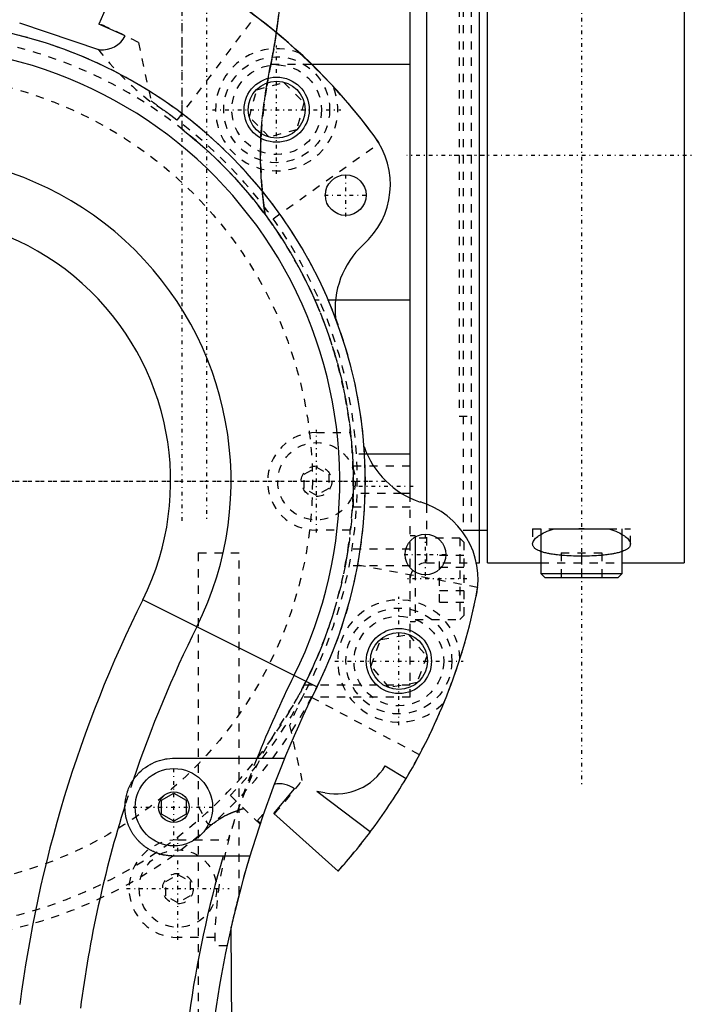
# Model space of a CAD drawing. Extents: x -152 to 584, y -5 to 847.
# Tile 9 of 13: x 102 to 184, y 666 to 787. Entities that reach past the tile are written whole.
import ezdxf

# ---------------------------------------------------------------- set-up
doc = ezdxf.new("R2010")
doc.units = 0
doc.linetypes.add('CENTER', pattern=[1.5, 0.45, -0.5, 0.05, -0.5])
doc.linetypes.add('DASHED', pattern=[2, 1, -1])
for name, color, linetype in [('AM_0', 7, 'CONTINUOUS'), ('AM_3', 7, 'DASHED'), ('AM_7', 7, 'CENTER')]:
    doc.layers.add(name, color=color, linetype=linetype)

msp = doc.modelspace()

# ---------------------------------------------------------------- linework, layer by layer
at = {"layer": 'AM_0', "color": 7, "linetype": 'CONTINUOUS'}
for p, q in [((150, 727.95), (150, 825)), ((158.5, 720), (158.5, 823)), ((159.5, 720), (159.5, 822.92)), ((183.63, 819.09), (183.63, 720)), ((152, 810.96), (152, 727.14)), ((115.94, 795.82), (111.81, 786.1)), ((102.06, 786.29), (111.88, 782.98)), ((115.03, 784.69), (111.81, 786.1)), ((150, 781.18), (137.93, 781.18)), ((146.21, 771.52), (146.18, 771.5)), ((150, 752.22), (140.83, 752.22)), ((150, 733.35), (144.7, 733.35)), ((150, 728.52), (148.96, 728.52)), ((158.5, 724), (159.5, 724)), ((167.69, 724.17), (170.71, 724.17)), ((171.33, 724.17), (174.35, 724.17)), ((150.6, 723.18), (150.6, 718.87)), ((166.02, 723.48), (166.02, 718.7)), ((176.02, 718.7), (176.02, 723.48)), ((158.11, 720), (158.5, 720)), ((159.5, 720), (166.02, 720)), ((176.02, 720), (183.63, 720)), ((166.02, 718.7), (166.52, 718.2)), ((166.02, 718.7), (176.02, 718.7)), ((166.52, 718.2), (175.52, 718.2)), ((175.52, 718.2), (176.02, 718.7)), ((158.27, 716.98), (158.3, 716.97)), ((138.56, 704.79), (117.17, 715.45)), ((121, 696), (134.58, 696)), ((146.92, 695.06), (149.5, 693.53)), ((149.5, 693.53), (149.51, 693.52)), ((119.5, 690.87), (121, 691.73)), ((121, 691.73), (122.5, 690.87)), ((133.28, 689.23), (135.81, 692.24)), ((145.1, 686.97), (138.53, 691.92)), ((119.5, 689.13), (119.5, 690.87)), ((122.5, 690.87), (122.5, 689.13)), ((121, 688.27), (119.5, 689.13)), ((122.5, 689.13), (121, 688.27)), ((133.28, 689.23), (141.15, 682.14)), ((145.12, 686.96), (145.1, 686.97)), ((130.32, 684), (121, 684)), ((128, 675.18), (128.98, 516.01))]:
    msp.add_line(p, q, dxfattribs=at)
for points in [[(134.69, 802.59, 0), (134.66, 799.78, 0), (134.57, 796.38, 0), (134.52, 795.4, 0), (134.47, 794.41, 0), (134.44, 793.91, 0), (134.41, 793.42, 0), (134.35, 792.42, 0), (134.27, 791.43, 0), (134.19, 790.44, 0), (134.1, 789.45, 0), (134, 788.47, 0), (133.94, 787.98, 0), (133.89, 787.49, 0), (133.77, 786.52, 0), (133.64, 785.56, 0), (133.57, 785.08, 0)], [(165.02, 722.3, 0), (165.02, 722.35, 0), (165.04, 722.46, 0), (165.07, 722.56, 0), (165.1, 722.62, 0), (165.13, 722.67, 0), (165.2, 722.78, 0), (165.28, 722.89, 0), (165.39, 723.01, 0), (165.51, 723.12, 0), (165.66, 723.23, 0), (165.73, 723.29, 0), (165.81, 723.34, 0), (165.98, 723.45, 0), (166.17, 723.56, 0), (166.37, 723.67, 0), (166.58, 723.77, 0), (166.8, 723.86, 0), (166.92, 723.91, 0), (167.04, 723.95, 0), (167.29, 724.04, 0), (167.55, 724.13, 0), (167.69, 724.17, 0)], [(170.71, 724.17, 0), (170.81, 724.17, 0), (171.02, 724.17, 0), (171.23, 724.17, 0), (171.33, 724.17, 0)], [(174.35, 724.17, 0), (174.49, 724.13, 0), (174.75, 724.04, 0), (175, 723.95, 0), (175.12, 723.91, 0), (175.24, 723.86, 0), (175.46, 723.77, 0), (175.67, 723.67, 0), (175.87, 723.56, 0), (176.06, 723.45, 0), (176.23, 723.34, 0), (176.31, 723.29, 0), (176.38, 723.23, 0), (176.53, 723.12, 0), (176.65, 723.01, 0), (176.76, 722.89, 0), (176.84, 722.78, 0), (176.91, 722.67, 0), (176.94, 722.62, 0), (176.97, 722.56, 0), (177, 722.46, 0), (177.02, 722.35, 0), (177.02, 722.3, 0)], [(166.02, 721.38, 0), (165.97, 721.4, 0), (165.86, 721.45, 0), (165.76, 721.49, 0), (165.72, 721.51, 0), (165.67, 721.53, 0), (165.58, 721.58, 0), (165.5, 721.63, 0), (165.43, 721.67, 0), (165.36, 721.72, 0), (165.3, 721.77, 0), (165.27, 721.8, 0), (165.24, 721.83, 0), (165.19, 721.88, 0), (165.15, 721.93, 0), (165.11, 721.99, 0), (165.08, 722.05, 0), (165.06, 722.1, 0), (165.05, 722.13, 0), (165.04, 722.16, 0), (165.03, 722.22, 0), (165.02, 722.27, 0), (165.02, 722.3, 0)], [(177.02, 722.3, 0), (177.02, 722.27, 0), (177.01, 722.22, 0), (177, 722.16, 0), (176.99, 722.13, 0), (176.98, 722.1, 0), (176.96, 722.05, 0), (176.93, 721.99, 0), (176.89, 721.93, 0), (176.85, 721.88, 0), (176.8, 721.83, 0), (176.77, 721.8, 0), (176.74, 721.77, 0), (176.68, 721.72, 0), (176.61, 721.67, 0), (176.54, 721.63, 0), (176.46, 721.58, 0), (176.37, 721.53, 0), (176.32, 721.51, 0), (176.28, 721.49, 0), (176.18, 721.45, 0), (176.07, 721.4, 0), (176.02, 721.38, 0)], [(116, 693.32, 0), (116.1, 693.46, 0), (116.3, 693.73, 0), (116.52, 693.99, 0), (116.63, 694.12, 0), (116.75, 694.24, 0), (117, 694.47, 0), (117.25, 694.69, 0), (117.52, 694.89, 0), (117.79, 695.07, 0), (118.07, 695.24, 0), (118.21, 695.31, 0), (118.35, 695.38, 0), (118.64, 695.52, 0), (118.94, 695.63, 0), (119.24, 695.74, 0), (119.55, 695.82, 0), (119.87, 695.89, 0), (120.03, 695.92, 0), (120.19, 695.94, 0), (120.51, 695.98, 0), (120.84, 696, 0), (121, 696, 0)], [(115.01, 690.25, 0), (115.01, 690.34, 0), (115.02, 690.52, 0), (115.04, 690.7, 0), (115.05, 690.79, 0), (115.07, 690.88, 0), (115.09, 691.06, 0), (115.13, 691.24, 0), (115.17, 691.42, 0), (115.21, 691.59, 0), (115.27, 691.77, 0), (115.29, 691.85, 0), (115.32, 691.94, 0), (115.38, 692.11, 0), (115.45, 692.28, 0), (115.52, 692.45, 0), (115.6, 692.61, 0), (115.68, 692.77, 0), (115.72, 692.85, 0), (115.76, 692.93, 0), (115.86, 693.09, 0), (115.95, 693.24, 0), (116, 693.32, 0)], [(121, 684, 0), (120.96, 684, 0), (120.87, 684, 0), (120.78, 684, 0), (120.73, 684.01, 0), (120.69, 684.01, 0), (120.6, 684.01, 0), (120.51, 684.02, 0), (120.42, 684.03, 0), (120.34, 684.04, 0), (120.25, 684.05, 0), (120.2, 684.05, 0), (120.16, 684.06, 0), (120.08, 684.07, 0), (119.99, 684.09, 0), (119.9, 684.1, 0), (119.82, 684.12, 0), (119.74, 684.13, 0), (119.69, 684.14, 0), (119.65, 684.15, 0), (119.57, 684.17, 0), (119.49, 684.19, 0), (119.45, 684.2, 0), (119.41, 684.22, 0), (119.33, 684.24, 0), (119.24, 684.26, 0), (119.2, 684.28, 0), (119.16, 684.29, 0), (119.08, 684.31, 0), (119, 684.34, 0), (118.92, 684.37, 0), (118.84, 684.4, 0), (118.76, 684.43, 0), (118.72, 684.45, 0), (118.68, 684.47, 0), (118.6, 684.5, 0), (118.52, 684.54, 0), (118.44, 684.57, 0), (118.36, 684.61, 0), (118.28, 684.65, 0), (118.24, 684.67, 0), (118.2, 684.69, 0), (118.12, 684.73, 0), (118.05, 684.78, 0), (117.97, 684.82, 0), (117.89, 684.87, 0), (117.82, 684.91, 0), (117.78, 684.94, 0), (117.74, 684.96, 0), (117.67, 685.01, 0), (117.59, 685.06, 0), (117.52, 685.11, 0), (117.45, 685.17, 0), (117.37, 685.22, 0), (117.34, 685.25, 0), (117.3, 685.27, 0), (117.23, 685.33, 0), (117.16, 685.39, 0), (117.09, 685.45, 0), (117.02, 685.51, 0), (116.96, 685.57, 0), (116.92, 685.6, 0), (116.89, 685.63, 0), (116.83, 685.69, 0), (116.76, 685.75, 0), (116.73, 685.78, 0), (116.7, 685.82, 0), (116.64, 685.88, 0), (116.57, 685.95, 0), (116.54, 685.98, 0), (116.51, 686.02, 0), (116.46, 686.08, 0), (116.4, 686.15, 0), (116.34, 686.22, 0), (116.28, 686.29, 0), (116.23, 686.36, 0), (116.2, 686.4, 0), (116.18, 686.43, 0), (116.12, 686.51, 0), (116.07, 686.58, 0), (116.02, 686.65, 0), (115.97, 686.73, 0), (115.92, 686.8, 0), (115.9, 686.84, 0), (115.88, 686.87, 0), (115.83, 686.95, 0), (115.79, 687.03, 0), (115.75, 687.1, 0), (115.7, 687.18, 0), (115.66, 687.26, 0), (115.64, 687.29, 0), (115.62, 687.33, 0), (115.59, 687.41, 0), (115.55, 687.49, 0), (115.51, 687.58, 0), (115.48, 687.66, 0), (115.44, 687.74, 0), (115.42, 687.78, 0), (115.41, 687.82, 0), (115.38, 687.91, 0), (115.34, 688, 0), (115.31, 688.08, 0), (115.29, 688.17, 0), (115.26, 688.26, 0), (115.25, 688.3, 0), (115.23, 688.35, 0), (115.21, 688.44, 0), (115.18, 688.53, 0), (115.17, 688.57, 0), (115.16, 688.62, 0), (115.14, 688.71, 0), (115.12, 688.8, 0), (115.11, 688.84, 0), (115.1, 688.89, 0), (115.09, 688.98, 0), (115.07, 689.07, 0), (115.06, 689.17, 0), (115.05, 689.26, 0), (115.03, 689.35, 0), (115.03, 689.4, 0), (115.03, 689.45, 0), (115.02, 689.54, 0), (115.01, 689.64, 0), (115.01, 689.73, 0), (115, 689.83, 0), (115, 689.92, 0), (115, 689.97, 0), (115, 690.01, 0), (115, 690.11, 0), (115, 690.2, 0), (115.01, 690.25, 0)]]:
    msp.add_polyline3d(points, dxfattribs=at)
for centre, radius in [((133.61, 775.61), 4), ((133.61, 775.61), 3.5), ((142.09, 765.13), 2.5), ((151.87, 721.02), 2.5), ((148.61, 707.94), 4), ((148.61, 707.94), 3.5), ((121, 690), 4.75), ((121, 690), 1.88)]:
    msp.add_circle(centre, radius, dxfattribs=at)
for centre, radius, start, end in [((88, 730), 71.5, 36.3579, 67), ((87.83, 729.67), 71.83, 36.4887, 54.993), ((88, 730), 56.5, 333.5, 193.232), ((112.21, 786.13), 3.17, 264.1596, 332.8286), ((88, 730), 53.36, 333.5, 81.4865), ((137.7, 766.44), 9.87, 311.2685, 37.0461), ((88, 730), 71.5, 35.5, 36.1375), ((88, 730), 40.02, 333.5, 195.7361), ((88, 730), 32.6, 333.5, 197.4483), ((151.54, 751.14), 10.76, 132.9094, 186.0254), ((154.76, 737.9), 11.04, 199.2692, 251.2668), ((148.47, 718), 9.85, 347.8282, 73.8572), ((88, 730), 71.5, 348.902, 349.5), ((88, 729.96), 71.49, 329.3577, 348.6741), ((256.25, 646.11), 155.4, 153.5, 172.7211), ((256.25, 646.11), 147.98, 153.5, 161.3986), ((256.25, 646.11), 134.64, 153.5, 158.2538), ((256.25, 646.11), 131.5, 153.5, 172.0863), ((140.9, 698.63), 7, 258.8334, 329.33), ((133.96, 689.83), 3.04, 52.4336, 102.2512), ((88, 730), 71.5, 323, 329.33), ((137.02, 679.01), 13, 78.8334, 83.331), ((256.25, 646.11), 147.98, 162.647, 172.5405), ((88, 729.96), 71.49, 318.0245, 323.027), ((256.25, 646.11), 134.64, 163.6579, 172.1794)]:
    msp.add_arc(centre, radius, start, end, dxfattribs=at)
at = {"layer": 'AM_3', "color": 6, "linetype": 'DASHED'}
for p, q in [((156.5, 816), (156.5, 724)), ((157.5, 816), (157.5, 724)), ((156, 802), (156, 738)), ((122, 773.23), (122, 792.9)), ((121.4, 774.32), (131.03, 787.1)), ((133.57, 785.08), (133.57, 785.05)), ((116.64, 783.86), (118.2, 776.67)), ((132.89, 781.18), (132.56, 779.48)), ((137.93, 781.18), (132.89, 781.18)), ((131.16, 778.06), (134.5, 778.95)), ((134.5, 778.95), (136.95, 776.5)), ((130.26, 774.71), (131.16, 778.06)), ((136.95, 776.5), (136.06, 773.16)), ((132.71, 772.26), (130.26, 774.71)), ((136.06, 773.16), (132.71, 772.26)), ((133.18, 762.23), (146.18, 771.5)), ((140.83, 752.22), (138.31, 752.22)), ((156, 738), (157.5, 738)), ((138.5, 736), (142.67, 736)), ((144.7, 733.35), (142.9, 733.35)), ((137, 730.87), (138.5, 731.73)), ((138.5, 731.73), (140, 730.87)), ((150, 731.86), (143, 731.86)), ((143, 731.86), (143, 726.86)), ((137, 729.13), (137, 730.87)), ((140, 730.87), (140, 729.13)), ((138.5, 728.27), (137, 729.13)), ((140, 729.13), (138.5, 728.27)), ((148.96, 728.52), (142.98, 728.52)), ((150, 703.5), (150, 727.95)), ((143, 726.86), (150, 726.86)), ((152, 727.14), (152, 720)), ((142.67, 724), (138.5, 724)), ((156.5, 724), (158.5, 724)), ((157.5, 724), (158.5, 724)), ((165.02, 724.17), (165.02, 722.3)), ((165.02, 724.17), (167.69, 724.17)), ((166.02, 724.17), (166.02, 723.48)), ((171.33, 724.17), (170.71, 724.17)), ((174.35, 724.17), (177.02, 724.17)), ((176.02, 723.48), (176.02, 724.17)), ((177.02, 722.3), (177.02, 724.17)), ((150.6, 723.29), (150, 723.29)), ((150.6, 723.29), (150.6, 723.18)), ((156.1, 723.04), (150.6, 723.04)), ((156.6, 722.54), (156.1, 723.04)), ((156.1, 723.04), (156.1, 713.04)), ((150, 721.67), (142.36, 721.67)), ((156.6, 722.54), (156.6, 713.54)), ((124, 721.2), (129, 721.2)), ((124, 721.2), (124, 648.96)), ((129, 679.29), (129, 721.2)), ((153.6, 720.93), (156.6, 720.93)), ((153.6, 715.15), (153.6, 720.93)), ((168.52, 721.2), (173.52, 721.2)), ((168.52, 721.2), (168.52, 718.2)), ((171.02, 721.2), (171.02, 718.2)), ((173.52, 721.2), (173.52, 718.2)), ((150, 719.63), (142.01, 719.63)), ((158.27, 716.98), (142.57, 719.89)), ((152, 720), (158.11, 720)), ((153.6, 719.48), (156.6, 719.48)), ((166.02, 720), (176.02, 720)), ((150.6, 718.87), (150.6, 712.79)), ((153.6, 716.6), (156.6, 716.6)), ((153.6, 715.15), (156.6, 715.15)), ((156.1, 713.04), (156.6, 713.54)), ((150, 712.79), (150.6, 712.79)), ((150.6, 713.04), (156.1, 713.04)), ((146.38, 710.59), (149.79, 711.19)), ((149.79, 711.19), (152.02, 708.54)), ((145.2, 707.34), (146.38, 710.59)), ((152.02, 708.54), (150.84, 705.29)), ((147.43, 704.68), (145.2, 707.34)), ((150, 704.96), (136.97, 704.96)), ((150.84, 705.29), (147.43, 704.68)), ((150, 703.5), (136.19, 703.5)), ((151.13, 696.43), (137, 703.94)), ((135.2, 700.01), (136.72, 693.29)), ((131.57, 687.92), (127.92, 691.45)), ((124, 690.11), (125.04, 688.14)), ((131.25, 688.37), (132.01, 689.21)), ((131.61, 688.04), (131.25, 688.37)), ((121.5, 686), (127.72, 686)), ((120, 680.87), (121.5, 681.73)), ((121.5, 681.73), (123, 680.87)), ((120, 679.13), (120, 680.87)), ((123, 680.87), (123, 679.13)), ((121.5, 678.27), (120, 679.13)), ((123, 679.13), (121.5, 678.27)), ((126.01, 674), (121.5, 674)), ((127.53, 673), (126, 673))]:
    msp.add_line(p, q, dxfattribs=at)
for points in [[(132.89, 781.18, 0), (133, 781.74, 0), (133.21, 782.86, 0), (133.41, 784.01, 0), (133.5, 784.59, 0), (133.59, 785.18, 0), (133.75, 786.36, 0), (133.9, 787.55, 0), (134.03, 788.76, 0), (134.15, 789.98, 0), (134.25, 791.2, 0), (134.3, 791.82, 0), (134.35, 792.43, 0), (134.43, 793.65, 0), (134.5, 794.88, 0), (134.55, 796.1, 0), (134.6, 797.31, 0), (134.64, 798.51, 0), (134.65, 799.11, 0), (134.66, 799.7, 0), (134.68, 800.87, 0), (134.69, 802.02, 0), (134.69, 802.59, 0)], [(133.57, 785.05, 0), (133.47, 784.39, 0), (133.25, 783.09, 0), (133.01, 781.81, 0), (132.89, 781.18, 0)], [(132.19, 762.74, 0), (132.12, 763.26, 0), (131.98, 764.3, 0), (131.87, 765.33, 0), (131.82, 765.84, 0), (131.78, 766.36, 0), (131.71, 767.38, 0), (131.66, 768.39, 0), (131.63, 769.38, 0), (131.63, 770.37, 0), (131.65, 771.37, 0), (131.67, 771.88, 0), (131.69, 772.39, 0), (131.76, 773.43, 0), (131.85, 774.49, 0), (131.96, 775.54, 0), (132.1, 776.6, 0), (132.25, 777.65, 0), (132.33, 778.17, 0), (132.42, 778.68, 0), (132.6, 779.7, 0), (132.79, 780.7, 0), (132.89, 781.18, 0)], [(132.56, 779.48, 0), (132.35, 778.27, 0), (132, 775.8, 0), (131.75, 773.32, 0), (131.68, 772.1, 0)], [(122, 773.23, 0), (122.32, 772.98, 0), (122.95, 772.46, 0), (123.59, 771.93, 0), (123.91, 771.66, 0), (124.22, 771.39, 0), (124.85, 770.83, 0), (125.47, 770.27, 0), (126.08, 769.69, 0), (126.68, 769.1, 0), (127.27, 768.51, 0), (127.56, 768.21, 0), (127.85, 767.91, 0), (128.42, 767.3, 0), (128.97, 766.69, 0), (129.51, 766.08, 0), (130.04, 765.46, 0), (130.55, 764.85, 0), (130.8, 764.55, 0), (131.04, 764.24, 0), (131.51, 763.64, 0), (131.97, 763.04, 0), (132.19, 762.74, 0)], [(131.68, 772.1, 0), (131.64, 771.01, 0), (131.64, 768.9, 0), (131.75, 766.74, 0), (131.84, 765.65, 0)], [(131.84, 765.65, 0), (131.89, 765.16, 0), (132, 764.2, 0), (132.12, 763.23, 0), (132.19, 762.74, 0)], [(132.19, 762.74, 0), (132.39, 762.47, 0), (132.78, 761.93, 0), (133.17, 761.38, 0), (133.36, 761.11, 0), (133.55, 760.83, 0), (133.92, 760.28, 0), (134.28, 759.72, 0), (134.64, 759.15, 0), (134.99, 758.58, 0), (135.34, 758, 0), (135.51, 757.71, 0), (135.68, 757.42, 0), (136.01, 756.83, 0), (136.34, 756.23, 0), (136.67, 755.62, 0), (136.98, 755.01, 0), (137.29, 754.4, 0), (137.44, 754.09, 0), (137.59, 753.78, 0), (137.89, 753.16, 0), (138.17, 752.53, 0), (138.31, 752.22, 0)], [(138.31, 752.22, 0), (138.53, 751.72, 0), (138.95, 750.72, 0), (139.35, 749.71, 0), (139.54, 749.2, 0), (139.73, 748.68, 0), (140.09, 747.65, 0), (140.43, 746.6, 0), (140.76, 745.55, 0), (141.06, 744.49, 0), (141.34, 743.43, 0), (141.47, 742.9, 0), (141.59, 742.36, 0), (141.83, 741.29, 0), (142.04, 740.22, 0), (142.23, 739.15, 0), (142.4, 738.09, 0), (142.55, 737.02, 0), (142.62, 736.49, 0), (142.68, 735.96, 0), (142.78, 734.91, 0), (142.86, 733.87, 0), (142.9, 733.35, 0)], [(142.9, 733.35, 0), (142.9, 733.25, 0), (142.92, 733.02, 0), (142.93, 732.79, 0), (142.94, 732.67, 0), (142.94, 732.54, 0), (142.95, 732.29, 0), (142.96, 732.02, 0), (142.97, 731.75, 0), (142.98, 731.47, 0), (142.99, 731.19, 0), (142.99, 731.05, 0), (142.99, 730.91, 0), (143, 730.63, 0), (143, 730.34, 0), (143, 730.06, 0), (143, 729.79, 0), (143, 729.5, 0), (143, 729.36, 0), (142.99, 729.22, 0), (142.99, 728.94, 0), (142.98, 728.66, 0), (142.98, 728.52, 0)], [(142.98, 728.52, 0), (142.94, 727.37, 0), (142.78, 725.08, 0), (142.53, 722.8, 0), (142.36, 721.67, 0)], [(142.36, 721.67, 0), (142.36, 721.6, 0), (142.34, 721.47, 0), (142.32, 721.35, 0), (142.31, 721.28, 0), (142.3, 721.22, 0), (142.27, 721.1, 0), (142.25, 720.98, 0), (142.23, 720.86, 0), (142.21, 720.74, 0), (142.19, 720.62, 0), (142.18, 720.56, 0), (142.17, 720.51, 0), (142.15, 720.39, 0), (142.13, 720.28, 0), (142.12, 720.18, 0), (142.1, 720.07, 0), (142.08, 719.97, 0), (142.07, 719.92, 0), (142.06, 719.87, 0), (142.04, 719.77, 0), (142.02, 719.68, 0), (142.01, 719.63, 0)], [(168.52, 720.92, 0), (168.43, 720.93, 0), (168.26, 720.94, 0), (168.09, 720.96, 0), (168.01, 720.97, 0), (167.93, 720.98, 0), (167.77, 721, 0), (167.61, 721.02, 0), (167.46, 721.05, 0), (167.31, 721.07, 0), (167.17, 721.09, 0), (167.1, 721.11, 0), (167.03, 721.12, 0), (166.9, 721.15, 0), (166.77, 721.17, 0), (166.65, 721.2, 0), (166.52, 721.23, 0), (166.4, 721.26, 0), (166.35, 721.28, 0), (166.29, 721.3, 0), (166.18, 721.33, 0), (166.07, 721.37, 0), (166.02, 721.38, 0)], [(173.52, 720.92, 0), (173.39, 720.91, 0), (173.12, 720.89, 0), (172.84, 720.87, 0), (172.7, 720.86, 0), (172.56, 720.85, 0), (172.28, 720.84, 0), (172, 720.83, 0), (171.72, 720.82, 0), (171.44, 720.82, 0), (171.16, 720.82, 0), (171.02, 720.82, 0), (170.88, 720.82, 0), (170.6, 720.82, 0), (170.32, 720.82, 0), (170.04, 720.83, 0), (169.76, 720.84, 0), (169.48, 720.85, 0), (169.34, 720.86, 0), (169.2, 720.87, 0), (168.92, 720.89, 0), (168.65, 720.91, 0), (168.52, 720.92, 0)], [(176.02, 721.38, 0), (175.97, 721.37, 0), (175.86, 721.33, 0), (175.75, 721.3, 0), (175.69, 721.28, 0), (175.64, 721.26, 0), (175.52, 721.23, 0), (175.39, 721.2, 0), (175.27, 721.17, 0), (175.14, 721.15, 0), (175.01, 721.12, 0), (174.94, 721.11, 0), (174.87, 721.09, 0), (174.73, 721.07, 0), (174.58, 721.05, 0), (174.43, 721.02, 0), (174.27, 721, 0), (174.11, 720.98, 0), (174.03, 720.97, 0), (173.95, 720.96, 0), (173.78, 720.94, 0), (173.61, 720.93, 0), (173.52, 720.92, 0)], [(142.01, 719.63, 0), (141.47, 717.1, 0), (140.68, 714.18, 0), (140.42, 713.35, 0), (140.15, 712.53, 0), (140.01, 712.12, 0), (139.87, 711.71, 0), (139.58, 710.9, 0), (139.27, 710.09, 0), (138.95, 709.29, 0), (138.62, 708.49, 0), (138.27, 707.7, 0), (138.1, 707.3, 0), (137.92, 706.91, 0), (137.55, 706.13, 0), (137.17, 705.35, 0), (136.97, 704.96, 0)], [(136.97, 704.96, 0), (136.94, 704.89, 0), (136.86, 704.75, 0), (136.79, 704.62, 0), (136.76, 704.55, 0), (136.72, 704.49, 0), (136.66, 704.36, 0), (136.6, 704.25, 0), (136.54, 704.13, 0), (136.48, 704.03, 0), (136.43, 703.94, 0), (136.41, 703.89, 0), (136.39, 703.85, 0), (136.34, 703.77, 0), (136.31, 703.7, 0), (136.27, 703.65, 0), (136.25, 703.6, 0), (136.23, 703.56, 0), (136.22, 703.54, 0), (136.21, 703.53, 0), (136.2, 703.51, 0), (136.2, 703.5, 0), (136.19, 703.5, 0)], [(125.79, 687.98, 0), (125.93, 688.08, 0), (126.2, 688.28, 0), (126.46, 688.46, 0), (126.59, 688.55, 0), (126.61, 688.56, 0), (126.66, 688.59, 0), (126.7, 688.61, 0), (126.72, 688.63, 0), (126.74, 688.64, 0), (126.79, 688.67, 0), (126.83, 688.69, 0), (126.87, 688.72, 0), (126.92, 688.74, 0), (126.96, 688.77, 0), (126.98, 688.78, 0), (127.01, 688.79, 0), (127.05, 688.82, 0), (127.09, 688.84, 0), (127.14, 688.87, 0), (127.18, 688.89, 0), (127.22, 688.92, 0), (127.25, 688.93, 0), (127.27, 688.94, 0), (127.31, 688.96, 0), (127.35, 688.98, 0), (127.4, 689, 0), (127.44, 689.03, 0), (127.48, 689.05, 0), (127.5, 689.06, 0), (127.52, 689.07, 0), (127.56, 689.09, 0), (127.6, 689.1, 0), (127.64, 689.12, 0), (127.67, 689.14, 0), (127.71, 689.16, 0), (127.73, 689.17, 0), (127.75, 689.18, 0), (127.78, 689.19, 0), (127.82, 689.21, 0), (127.85, 689.22, 0), (127.89, 689.24, 0), (127.92, 689.25, 0), (127.94, 689.26, 0), (127.96, 689.27, 0), (127.99, 689.28, 0), (128.02, 689.3, 0), (128.04, 689.3, 0), (128.06, 689.31, 0), (128.09, 689.32, 0), (128.12, 689.34, 0), (128.14, 689.34, 0), (128.15, 689.35, 0), (128.19, 689.36, 0), (128.22, 689.38, 0), (128.25, 689.39, 0), (128.28, 689.4, 0), (128.31, 689.41, 0), (128.32, 689.42, 0), (128.34, 689.42, 0), (128.36, 689.43, 0), (128.39, 689.44, 0), (128.42, 689.45, 0), (128.45, 689.46, 0), (128.47, 689.47, 0), (128.49, 689.48, 0), (128.5, 689.48, 0), (128.52, 689.49, 0), (128.55, 689.5, 0), (128.57, 689.51, 0), (128.6, 689.52, 0), (128.62, 689.53, 0), (128.63, 689.53, 0), (128.64, 689.53, 0), (128.66, 689.54, 0), (128.69, 689.55, 0), (128.71, 689.55, 0), (128.73, 689.56, 0), (128.74, 689.57, 0), (128.75, 689.57, 0), (128.76, 689.57, 0), (128.78, 689.58, 0), (128.8, 689.59, 0), (128.81, 689.59, 0), (128.83, 689.6, 0), (128.84, 689.6, 0), (128.85, 689.6, 0), (128.86, 689.61, 0), (128.87, 689.61, 0), (128.89, 689.61, 0), (128.89, 689.62, 0), (128.9, 689.62, 0), (128.91, 689.62, 0), (128.92, 689.62, 0), (128.93, 689.63, 0), (128.93, 689.63, 0), (128.94, 689.63, 0), (128.95, 689.63, 0), (128.96, 689.64, 0), (128.96, 689.64, 0), (128.97, 689.64, 0), (128.97, 689.64, 0), (128.98, 689.64, 0), (128.98, 689.64, 0), (128.99, 689.64, 0), (128.99, 689.65, 0), (128.99, 689.65, 0), (129, 689.65, 0), (129, 689.65, 0), (129, 689.65, 0), (129, 689.65, 0), (129, 689.65, 0), (129, 689.65, 0)], [(125.04, 688.14, 0), (125.04, 688.13, 0), (125.05, 688.13, 0), (125.05, 688.12, 0), (125.05, 688.11, 0), (125.05, 688.11, 0), (125.06, 688.1, 0), (125.06, 688.1, 0), (125.07, 688.09, 0), (125.07, 688.08, 0), (125.08, 688.08, 0), (125.08, 688.07, 0), (125.08, 688.07, 0), (125.09, 688.06, 0), (125.09, 688.06, 0), (125.1, 688.05, 0), (125.1, 688.04, 0), (125.11, 688.04, 0), (125.11, 688.03, 0), (125.11, 688.03, 0), (125.12, 688.03, 0), (125.12, 688.02, 0), (125.13, 688.02, 0), (125.13, 688.01, 0), (125.14, 688.01, 0), (125.14, 688, 0), (125.14, 688, 0), (125.15, 688, 0), (125.15, 687.99, 0), (125.16, 687.99, 0), (125.17, 687.98, 0), (125.17, 687.98, 0), (125.18, 687.97, 0), (125.18, 687.97, 0), (125.18, 687.97, 0), (125.19, 687.96, 0), (125.2, 687.96, 0), (125.21, 687.95, 0), (125.21, 687.95, 0), (125.22, 687.94, 0), (125.22, 687.94, 0), (125.23, 687.94, 0), (125.23, 687.94, 0), (125.24, 687.93, 0), (125.25, 687.93, 0), (125.26, 687.92, 0), (125.26, 687.92, 0), (125.27, 687.92, 0), (125.27, 687.92, 0), (125.28, 687.91, 0), (125.29, 687.91, 0), (125.29, 687.91, 0), (125.3, 687.9, 0), (125.31, 687.9, 0), (125.31, 687.9, 0), (125.32, 687.9, 0), (125.32, 687.89, 0), (125.33, 687.89, 0), (125.34, 687.89, 0), (125.35, 687.89, 0), (125.36, 687.89, 0), (125.36, 687.88, 0), (125.36, 687.88, 0), (125.37, 687.88, 0), (125.38, 687.88, 0), (125.38, 687.88, 0), (125.39, 687.88, 0), (125.4, 687.88, 0), (125.4, 687.88, 0), (125.41, 687.87, 0), (125.41, 687.87, 0), (125.42, 687.87, 0), (125.43, 687.87, 0), (125.44, 687.87, 0), (125.44, 687.87, 0), (125.45, 687.87, 0), (125.46, 687.87, 0), (125.46, 687.87, 0), (125.47, 687.87, 0), (125.47, 687.87, 0), (125.48, 687.87, 0), (125.49, 687.87, 0), (125.5, 687.87, 0), (125.5, 687.87, 0), (125.51, 687.87, 0), (125.51, 687.87, 0), (125.52, 687.87, 0), (125.53, 687.87, 0), (125.54, 687.87, 0), (125.54, 687.87, 0), (125.55, 687.87, 0), (125.55, 687.87, 0), (125.56, 687.88, 0), (125.57, 687.88, 0), (125.58, 687.88, 0), (125.58, 687.88, 0), (125.59, 687.88, 0), (125.6, 687.88, 0), (125.6, 687.88, 0), (125.61, 687.89, 0), (125.62, 687.89, 0), (125.62, 687.89, 0), (125.63, 687.89, 0), (125.64, 687.89, 0), (125.64, 687.9, 0), (125.65, 687.9, 0), (125.65, 687.9, 0), (125.66, 687.9, 0), (125.67, 687.9, 0), (125.67, 687.91, 0), (125.68, 687.91, 0), (125.68, 687.91, 0), (125.69, 687.91, 0), (125.69, 687.92, 0), (125.7, 687.92, 0), (125.71, 687.92, 0), (125.71, 687.93, 0), (125.72, 687.93, 0), (125.73, 687.93, 0), (125.73, 687.94, 0), (125.73, 687.94, 0), (125.74, 687.94, 0), (125.75, 687.95, 0), (125.76, 687.95, 0), (125.76, 687.96, 0), (125.77, 687.96, 0), (125.77, 687.96, 0), (125.78, 687.96, 0), (125.78, 687.97, 0), (125.79, 687.97, 0), (125.79, 687.98, 0)], [(129, 679.29, 0), (129, 679.29, 0), (129, 679.28, 0), (129, 679.28, 0), (129, 679.28, 0), (129, 679.27, 0), (128.99, 679.27, 0), (128.99, 679.26, 0), (128.99, 679.24, 0), (128.99, 679.23, 0), (128.98, 679.21, 0), (128.98, 679.21, 0), (128.98, 679.2, 0), (128.97, 679.18, 0), (128.97, 679.16, 0), (128.96, 679.14, 0), (128.95, 679.11, 0), (128.95, 679.09, 0), (128.95, 679.07, 0), (128.94, 679.06, 0), (128.94, 679.04, 0), (128.93, 679.01, 0), (128.92, 678.99, 0), (128.92, 678.98, 0), (128.91, 678.95, 0), (128.91, 678.92, 0), (128.9, 678.91, 0), (128.9, 678.89, 0), (128.89, 678.86, 0), (128.88, 678.83, 0), (128.87, 678.8, 0), (128.86, 678.76, 0), (128.86, 678.73, 0), (128.85, 678.71, 0), (128.85, 678.69, 0), (128.84, 678.65, 0), (128.83, 678.62, 0), (128.82, 678.58, 0), (128.81, 678.54, 0), (128.8, 678.5, 0), (128.79, 678.48, 0), (128.79, 678.46, 0), (128.78, 678.42, 0), (128.77, 678.38, 0), (128.73, 678.24, 0), (128.67, 677.98, 0), (128.6, 677.72, 0), (128.57, 677.6, 0), (128.54, 677.47, 0), (128.48, 677.22, 0), (128.42, 676.96, 0), (128.35, 676.69, 0), (128.29, 676.42, 0), (128.22, 676.15, 0), (128.19, 676.02, 0), (128.16, 675.88, 0), (128.1, 675.6, 0), (128.03, 675.32, 0), (128, 675.18, 0)]]:
    msp.add_polyline3d(points, dxfattribs=at)
for centre, radius in [((133.61, 775.61), 6.5), ((133.61, 775.61), 5.5), ((88, 730), 50), ((138.5, 730), 4.75), ((138.5, 730), 1.88), ((148.61, 707.94), 6.5), ((148.61, 707.94), 5.5), ((121.5, 680), 4.75), ((121.5, 680), 1.88)]:
    msp.add_circle(centre, radius, dxfattribs=at)
for centre, radius, start, end in [((88, 730), 56.5, 193.232, 83.363), ((88, 730), 61, 62, 67), ((88, 730), 55, 199.0113, 160.9887), ((141.34, 806.18), 37.6, 217.9857, 231.7348), ((133.61, 775.61), 7.5, 67.2047, 22.7953), ((88, 730), 55.5, 316, 57.213), ((-115.59, 454.86), 397.78, 53.5698, 54.0022), ((88, 730), 71.5, 36.1375, 36.3579), ((138.5, 730), 6, 90, 270), ((152, 718), 2, 90, 180), ((88, 730), 71.5, 329.33, 348.902), ((148.61, 707.94), 7.5, 2.2047, 317.7953), ((170.11, 686.34), 37.5, 152, 158.6122), ((176, 673), 50, 143.8286, 180), ((256.25, 646.11), 134.64, 158.2538, 162.7689), ((256.25, 646.11), 147.98, 161.3986, 162.647), ((88, 730), 61, 318, 323), ((131.79, 680.38), 9.68, 102.9776, 106.7494), ((88, 730), 71.5, 318, 323), ((121.5, 680), 6, 90, 270), ((256.25, 646.11), 131.5, 163.2557, 165.3895)]:
    msp.add_arc(centre, radius, start, end, dxfattribs=at)
at = {"layer": 'AM_7', "color": 4, "linetype": 'CENTER'}
for p, q in [((171.02, 847.33), (171.02, 692.67)), ((122, 725.15), (122, 831.85)), ((125, 831.85), (125, 725.15)), ((133.61, 767.73), (133.61, 783.48)), ((125.73, 775.61), (141.48, 775.61)), ((158.93, 770), (149.57, 770)), ((264.5, 770), (154.5, 770)), ((142.09, 762.5), (142.09, 767.75)), ((139.47, 765.13), (144.72, 765.13)), ((138.5, 723.7), (138.5, 736.3)), ((28.67, 730), (147.33, 730)), ((31.2, 730), (144.8, 730)), ((150.35, 729.36), (142.65, 729.36)), ((151.87, 718.4), (151.87, 723.65)), ((149.25, 721.02), (154.5, 721.02)), ((156.93, 718.04), (149.67, 718.04)), ((148.61, 700.06), (148.61, 715.81)), ((140.74, 707.94), (156.49, 707.94)), ((121, 685.01), (121, 694.99)), ((116.01, 690), (125.99, 690)), ((121.5, 673.7), (121.5, 686.3)), ((115.2, 680), (127.8, 680))]:
    msp.add_line(p, q, dxfattribs=at)

doc.saveas('drawing.dxf')
